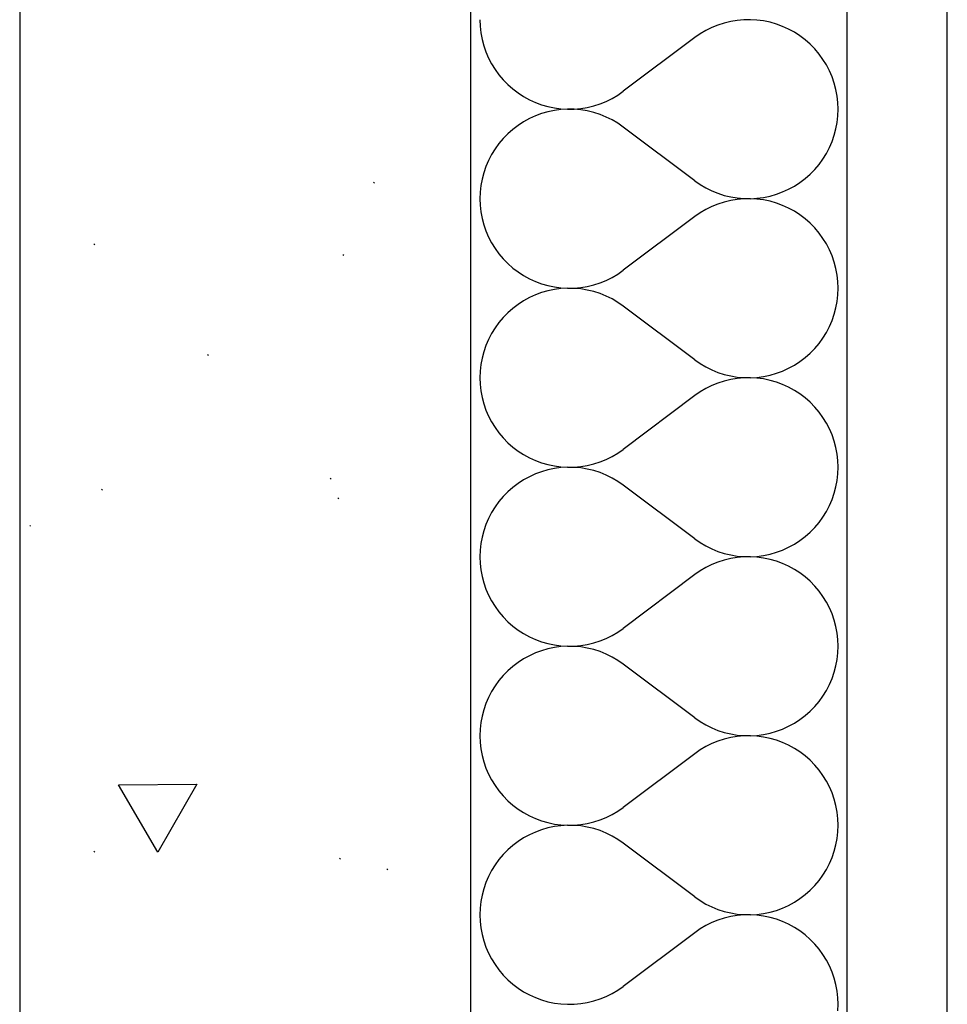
# Model space of a CAD drawing. Extents: x -18402 to 10376, y -5092 to 34139.
# Tile 47 of 78: x 3444 to 3481, y -2896 to -2857. Entities that reach past the tile are written whole.
import ezdxf

# ---------------------------------------------------------------- set-up
doc = ezdxf.new("R2010")
doc.units = 0
for name, color, linetype in [('0_XREF', 251, 'Continuous'), ('rdc_02$0$0._Étage_1_02-04 Mur.Construction', 251, 'Continuous'), ('rdc_02$0$0._Étage_1_A-AREA-____-OTLN.Modèle IFC', 251, 'Continuous')]:
    doc.layers.add(name, color=color, linetype=linetype)

# ---------------------------------------------------------------- blocks, each defined once
blk = doc.blocks.new('*X243', base_point=(-8045.97, -58706.23))
at = {"layer": 'rdc_02$0$0._Étage_1_02-04 Mur.Construction', "linetype": 'Continuous', "ltscale": 0.1}
for p, q in [((34618.57, -28571.43), (34618.67, -28574.06)), ((34718.6, -28572.15), (34716.04, -28572.77)), ((34721.2, -28571.72), (34718.6, -28572.15)), ((34723.82, -28571.48), (34721.2, -28571.72)), ((34726.46, -28571.44), (34723.82, -28571.48)), ((34729.09, -28571.59), (34726.46, -28571.44)), ((34731.7, -28571.93), (34729.09, -28571.59)), ((34734.28, -28572.47), (34731.7, -28571.93)), ((34736.81, -28573.2), (34734.28, -28572.47)), ((34618.67, -28574.06), (34618.96, -28576.68)), ((34708.72, -28575.73), (34706.45, -28577.07)), ((34711.08, -28574.56), (34708.72, -28575.73)), ((34713.53, -28573.57), (34711.08, -28574.56)), ((34716.04, -28572.77), (34713.53, -28573.57)), ((34739.29, -28574.11), (34736.81, -28573.2)), ((34741.69, -28575.2), (34739.29, -28574.11)), ((34744, -28576.46), (34741.69, -28575.2)), ((34618.96, -28576.68), (34619.44, -28579.27)), ((34619.44, -28579.27), (34620.12, -28581.82)), ((34704.29, -28578.57), (34675.71, -28600)), ((34706.45, -28577.07), (34704.29, -28578.57)), ((34746.21, -28577.9), (34744, -28576.46)), ((34748.31, -28579.49), (34746.21, -28577.9)), ((34750.29, -28581.23), (34748.31, -28579.49)), ((34620.12, -28581.82), (34620.98, -28584.31)), ((34752.13, -28583.11), (34750.29, -28581.23)), ((34753.83, -28585.13), (34752.13, -28583.11)), ((34620.98, -28584.31), (34622.02, -28586.73)), ((34622.02, -28586.73), (34623.23, -28589.07)), ((34755.38, -28587.26), (34753.83, -28585.13)), ((34756.77, -28589.5), (34755.38, -28587.26)), ((34623.23, -28589.07), (34624.62, -28591.31)), ((34624.62, -28591.31), (34626.17, -28593.45)), ((34757.98, -28591.84), (34756.77, -28589.5)), ((34759.02, -28594.26), (34757.98, -28591.84)), ((34626.17, -28593.45), (34627.87, -28595.46)), ((34627.87, -28595.46), (34629.71, -28597.34)), ((34759.88, -28596.75), (34759.02, -28594.26)), ((34629.71, -28597.34), (34631.69, -28599.08)), ((34631.69, -28599.08), (34633.79, -28600.68)), ((34673.55, -28601.5), (34675.71, -28600)), ((34760.56, -28599.3), (34759.88, -28596.75)), ((34761.04, -28601.89), (34760.56, -28599.3)), ((34633.79, -28600.68), (34636, -28602.11)), ((34636, -28602.11), (34638.31, -28603.37)), ((34638.31, -28603.37), (34640.71, -28604.46)), ((34668.92, -28604.01), (34671.28, -28602.84)), ((34671.28, -28602.84), (34673.55, -28601.5)), ((34761.33, -28604.51), (34761.04, -28601.89)), ((34640.71, -28604.46), (34643.19, -28605.37)), ((34643.19, -28605.37), (34645.72, -28606.1)), ((34645.72, -28606.1), (34648.3, -28606.64)), ((34648.3, -28607.65), (34645.72, -28608.19)), ((34648.3, -28606.64), (34650.91, -28606.98)), ((34650.91, -28607.3), (34648.3, -28607.65)), ((34650.91, -28606.98), (34653.54, -28607.14)), ((34653.54, -28607.15), (34650.91, -28607.3)), ((34653.54, -28607.14), (34656.18, -28607.09)), ((34656.18, -28607.19), (34653.54, -28607.15)), ((34656.18, -28607.09), (34658.8, -28606.86)), ((34658.8, -28607.43), (34656.18, -28607.19)), ((34658.8, -28606.86), (34661.4, -28606.43)), ((34661.4, -28607.86), (34658.8, -28607.43)), ((34661.4, -28606.43), (34663.96, -28605.81)), ((34663.96, -28605.81), (34666.47, -28605)), ((34666.47, -28605), (34668.92, -28604.01)), ((34761.43, -28607.14), (34761.33, -28604.51)), ((34761.33, -28609.78), (34761.43, -28607.14)), ((34638.31, -28610.91), (34636, -28612.18)), ((34640.71, -28609.82), (34638.31, -28610.91)), ((34643.19, -28608.91), (34640.71, -28609.82)), ((34645.72, -28608.19), (34643.19, -28608.91)), ((34663.96, -28608.48), (34661.4, -28607.86)), ((34666.47, -28609.29), (34663.96, -28608.48)), ((34668.92, -28610.28), (34666.47, -28609.29)), ((34671.28, -28611.44), (34668.92, -28610.28)), ((34673.55, -28612.78), (34671.28, -28611.44)), ((34761.04, -28612.4), (34761.33, -28609.78)), ((34631.69, -28615.2), (34629.71, -28616.94)), ((34633.79, -28613.61), (34631.69, -28615.2)), ((34636, -28612.18), (34633.79, -28613.61)), ((34675.71, -28614.29), (34673.55, -28612.78)), ((34704.29, -28635.71), (34675.71, -28614.29)), ((34759.88, -28617.53), (34760.56, -28614.99)), ((34760.56, -28614.99), (34761.04, -28612.4)), ((34627.87, -28618.83), (34626.17, -28620.84)), ((34629.71, -28616.94), (34627.87, -28618.83)), ((34759.02, -28620.03), (34759.88, -28617.53)), ((34624.62, -28622.97), (34623.23, -28625.21)), ((34626.17, -28620.84), (34624.62, -28622.97)), ((34756.77, -28624.79), (34757.98, -28622.45)), ((34757.98, -28622.45), (34759.02, -28620.03)), ((34623.23, -28625.21), (34622.02, -28627.55)), ((34753.83, -28629.16), (34755.38, -28627.03)), ((34755.38, -28627.03), (34756.77, -28624.79)), ((34620.98, -28629.97), (34620.12, -28632.47)), ((34622.02, -28627.55), (34620.98, -28629.97)), ((34750.29, -28633.06), (34752.13, -28631.17)), ((34752.13, -28631.17), (34753.83, -28629.16)), ((34619.44, -28635.01), (34618.96, -28637.6)), ((34620.12, -28632.47), (34619.44, -28635.01)), ((34746.21, -28636.39), (34748.31, -28634.8)), ((34748.31, -28634.8), (34750.29, -28633.06)), ((34618.96, -28637.6), (34618.67, -28640.22)), ((34704.29, -28635.71), (34706.45, -28637.22)), ((34706.45, -28637.22), (34708.72, -28638.56)), ((34708.72, -28638.56), (34711.08, -28639.72)), ((34739.29, -28640.18), (34741.69, -28639.09)), ((34741.69, -28639.09), (34744, -28637.82)), ((34744, -28637.82), (34746.21, -28636.39)), ((34618.67, -28640.22), (34618.57, -28642.86)), ((34618.57, -28642.86), (34618.67, -28645.49)), ((34711.08, -28639.72), (34713.53, -28640.71)), ((34713.53, -28640.71), (34716.04, -28641.52)), ((34716.04, -28641.52), (34718.6, -28642.14)), ((34718.6, -28642.14), (34721.2, -28642.57)), ((34721.2, -28643.14), (34718.6, -28643.57)), ((34721.2, -28642.57), (34723.82, -28642.81)), ((34723.82, -28642.91), (34721.2, -28643.14)), ((34723.82, -28642.81), (34726.46, -28642.85)), ((34726.46, -28642.86), (34723.82, -28642.91)), ((34726.46, -28642.85), (34729.09, -28642.7)), ((34729.09, -28643.02), (34726.46, -28642.86)), ((34729.09, -28642.7), (34731.7, -28642.35)), ((34731.7, -28643.36), (34729.09, -28643.02)), ((34731.7, -28642.35), (34734.28, -28641.81)), ((34734.28, -28641.81), (34736.81, -28641.09)), ((34736.81, -28641.09), (34739.29, -28640.18)), ((34618.67, -28645.49), (34618.96, -28648.11)), ((34711.08, -28645.99), (34708.72, -28647.16)), ((34713.53, -28645), (34711.08, -28645.99)), ((34716.04, -28644.19), (34713.53, -28645)), ((34718.6, -28643.57), (34716.04, -28644.19)), ((34734.28, -28643.9), (34731.7, -28643.36)), ((34736.81, -28644.63), (34734.28, -28643.9)), ((34739.29, -28645.54), (34736.81, -28644.63)), ((34741.69, -28646.63), (34739.29, -28645.54)), ((34744, -28647.89), (34741.69, -28646.63)), ((34618.96, -28648.11), (34619.44, -28650.7)), ((34619.44, -28650.7), (34620.12, -28653.25)), ((34704.29, -28650), (34675.71, -28671.43)), ((34706.45, -28648.5), (34704.29, -28650)), ((34708.72, -28647.16), (34706.45, -28648.5)), ((34746.21, -28649.32), (34744, -28647.89)), ((34748.31, -28650.92), (34746.21, -28649.32)), ((34750.29, -28652.66), (34748.31, -28650.92)), ((34620.12, -28653.25), (34620.98, -28655.74)), ((34752.13, -28654.54), (34750.29, -28652.66)), ((34753.83, -28656.55), (34752.13, -28654.54)), ((34620.98, -28655.74), (34622.02, -28658.16)), ((34622.02, -28658.16), (34623.23, -28660.5)), ((34755.38, -28658.69), (34753.83, -28656.55)), ((34756.77, -28660.93), (34755.38, -28658.69)), ((34623.23, -28660.5), (34624.62, -28662.74)), ((34624.62, -28662.74), (34626.17, -28664.87)), ((34757.98, -28663.27), (34756.77, -28660.93)), ((34626.17, -28664.87), (34627.87, -28666.89)), ((34759.02, -28665.69), (34757.98, -28663.27)), ((34759.88, -28668.18), (34759.02, -28665.69)), ((34627.87, -28666.89), (34629.71, -28668.77)), ((34629.71, -28668.77), (34631.69, -28670.51)), ((34631.69, -28670.51), (34633.79, -28672.1)), ((34760.56, -28670.73), (34759.88, -28668.18)), ((34633.79, -28672.1), (34636, -28673.54)), ((34636, -28673.54), (34638.31, -28674.8)), ((34668.92, -28675.44), (34671.28, -28674.27)), ((34671.28, -28674.27), (34673.55, -28672.93)), ((34673.55, -28672.93), (34675.71, -28671.43)), ((34761.04, -28673.32), (34760.56, -28670.73)), ((34761.33, -28675.94), (34761.04, -28673.32)), ((34638.31, -28674.8), (34640.71, -28675.89)), ((34640.71, -28675.89), (34643.19, -28676.8)), ((34643.19, -28676.8), (34645.72, -28677.53)), ((34645.72, -28677.53), (34648.3, -28678.07)), ((34648.3, -28678.07), (34650.91, -28678.41)), ((34650.91, -28678.41), (34653.54, -28678.56)), ((34653.54, -28678.56), (34656.18, -28678.52)), ((34656.18, -28678.52), (34658.8, -28678.28)), ((34658.8, -28678.28), (34661.4, -28677.85)), ((34661.4, -28677.85), (34663.96, -28677.23)), ((34663.96, -28677.23), (34666.47, -28676.43)), ((34666.47, -28676.43), (34668.92, -28675.44)), ((34761.43, -28678.57), (34761.33, -28675.94)), ((34761.33, -28681.21), (34761.43, -28678.57)), ((34638.31, -28682.34), (34636, -28683.61)), ((34640.71, -28681.25), (34638.31, -28682.34)), ((34643.19, -28680.34), (34640.71, -28681.25)), ((34645.72, -28679.61), (34643.19, -28680.34)), ((34648.3, -28679.08), (34645.72, -28679.61)), ((34650.91, -28678.73), (34648.3, -28679.08)), ((34653.54, -28678.58), (34650.91, -28678.73)), ((34656.18, -28678.62), (34653.54, -28678.58)), ((34658.8, -28678.86), (34656.18, -28678.62)), ((34661.4, -28679.29), (34658.8, -28678.86)), ((34663.96, -28679.91), (34661.4, -28679.29)), ((34666.47, -28680.72), (34663.96, -28679.91)), ((34668.92, -28681.71), (34666.47, -28680.72)), ((34671.28, -28682.87), (34668.92, -28681.71)), ((34761.04, -28683.82), (34761.33, -28681.21)), ((34633.79, -28685.04), (34631.69, -28686.63)), ((34636, -28683.61), (34633.79, -28685.04)), ((34673.55, -28684.21), (34671.28, -28682.87)), ((34675.71, -28685.71), (34673.55, -28684.21)), ((34704.29, -28707.14), (34675.71, -28685.71)), ((34759.88, -28688.96), (34760.56, -28686.42)), ((34760.56, -28686.42), (34761.04, -28683.82)), ((34627.87, -28690.25), (34626.17, -28692.27)), ((34629.71, -28688.37), (34627.87, -28690.25)), ((34631.69, -28686.63), (34629.71, -28688.37)), ((34759.02, -28691.45), (34759.88, -28688.96)), ((34626.17, -28692.27), (34624.62, -28694.4)), ((34756.77, -28696.21), (34757.98, -28693.88)), ((34757.98, -28693.88), (34759.02, -28691.45)), ((34623.23, -28696.64), (34622.02, -28698.98)), ((34624.62, -28694.4), (34623.23, -28696.64)), ((34755.38, -28698.46), (34756.77, -28696.21)), ((34620.98, -28701.4), (34620.12, -28703.89)), ((34622.02, -28698.98), (34620.98, -28701.4)), ((34752.13, -28702.6), (34753.83, -28700.59)), ((34753.83, -28700.59), (34755.38, -28698.46)), ((34620.12, -28703.89), (34619.44, -28706.44)), ((34748.31, -28706.23), (34750.29, -28704.49)), ((34750.29, -28704.49), (34752.13, -28702.6)), ((34618.96, -28709.03), (34618.67, -28711.65)), ((34619.44, -28706.44), (34618.96, -28709.03)), ((34704.29, -28707.14), (34706.45, -28708.65)), ((34706.45, -28708.65), (34708.72, -28709.98)), ((34708.72, -28709.98), (34711.08, -28711.15)), ((34741.69, -28710.52), (34744, -28709.25)), ((34744, -28709.25), (34746.21, -28707.82)), ((34746.21, -28707.82), (34748.31, -28706.23)), ((34618.67, -28711.65), (34618.57, -28714.29)), ((34711.08, -28711.15), (34713.53, -28712.14)), ((34713.53, -28712.14), (34716.04, -28712.95)), ((34716.04, -28712.95), (34718.6, -28713.57)), ((34718.6, -28713.57), (34721.2, -28714)), ((34729.09, -28714.13), (34731.7, -28713.78)), ((34731.7, -28713.78), (34734.28, -28713.24)), ((34734.28, -28713.24), (34736.81, -28712.52)), ((34736.81, -28712.52), (34739.29, -28711.61)), ((34739.29, -28711.61), (34741.69, -28710.52)), ((34618.57, -28714.29), (34618.67, -28716.92)), ((34618.67, -28716.92), (34618.96, -28719.54)), ((34711.08, -28717.42), (34708.72, -28718.59)), ((34713.53, -28716.43), (34711.08, -28717.42)), ((34716.04, -28715.62), (34713.53, -28716.43)), ((34718.6, -28715), (34716.04, -28715.62)), ((34721.2, -28714.57), (34718.6, -28715)), ((34721.2, -28714), (34723.82, -28714.24)), ((34723.82, -28714.34), (34721.2, -28714.57)), ((34723.82, -28714.24), (34726.46, -28714.28)), ((34726.46, -28714.29), (34723.82, -28714.34)), ((34726.46, -28714.28), (34729.09, -28714.13)), ((34729.09, -28714.45), (34726.46, -28714.29)), ((34731.7, -28714.79), (34729.09, -28714.45)), ((34734.28, -28715.33), (34731.7, -28714.79)), ((34736.81, -28716.05), (34734.28, -28715.33)), ((34739.29, -28716.97), (34736.81, -28716.05)), ((34741.69, -28718.06), (34739.29, -28716.97)), ((34618.96, -28719.54), (34619.44, -28722.13)), ((34704.29, -28721.43), (34675.71, -28742.86)), ((34706.45, -28719.93), (34704.29, -28721.43)), ((34708.72, -28718.59), (34706.45, -28719.93)), ((34744, -28719.32), (34741.69, -28718.06)), ((34746.21, -28720.75), (34744, -28719.32)), ((34748.31, -28722.34), (34746.21, -28720.75)), ((34619.44, -28722.13), (34620.12, -28724.68)), ((34620.12, -28724.68), (34620.98, -28727.17)), ((34750.29, -28724.09), (34748.31, -28722.34)), ((34752.13, -28725.97), (34750.29, -28724.09)), ((34620.98, -28727.17), (34622.02, -28729.59)), ((34622.02, -28729.59), (34623.23, -28731.93)), ((34753.83, -28727.98), (34752.13, -28725.97)), ((34755.38, -28730.12), (34753.83, -28727.98)), ((34623.23, -28731.93), (34624.62, -28734.17)), ((34756.77, -28732.36), (34755.38, -28730.12)), ((34757.98, -28734.7), (34756.77, -28732.36)), ((34624.62, -28734.17), (34626.17, -28736.3)), ((34626.17, -28736.3), (34627.87, -28738.32)), ((34759.02, -28737.12), (34757.98, -28734.7)), ((34759.88, -28739.61), (34759.02, -28737.12)), ((34627.87, -28738.32), (34629.71, -28740.2)), ((34629.71, -28740.2), (34631.69, -28741.94)), ((34760.56, -28742.16), (34759.88, -28739.61)), ((34631.69, -28741.94), (34633.79, -28743.53)), ((34633.79, -28743.53), (34636, -28744.96)), ((34636, -28744.96), (34638.31, -28746.23)), ((34671.28, -28745.7), (34673.55, -28744.36)), ((34673.55, -28744.36), (34675.71, -28742.86)), ((34761.04, -28744.75), (34760.56, -28742.16)), ((34761.33, -28747.37), (34761.04, -28744.75)), ((34638.31, -28746.23), (34640.71, -28747.32)), ((34640.71, -28747.32), (34643.19, -28748.23)), ((34643.19, -28748.23), (34645.72, -28748.96)), ((34645.72, -28748.96), (34648.3, -28749.49)), ((34658.8, -28749.71), (34661.4, -28749.28)), ((34661.4, -28749.28), (34663.96, -28748.66)), ((34663.96, -28748.66), (34666.47, -28747.86)), ((34666.47, -28747.86), (34668.92, -28746.87)), ((34668.92, -28746.87), (34671.28, -28745.7)), ((34761.43, -28750), (34761.33, -28747.37)), ((34640.71, -28752.68), (34638.31, -28753.77)), ((34643.19, -28751.77), (34640.71, -28752.68)), ((34645.72, -28751.04), (34643.19, -28751.77)), ((34648.3, -28750.51), (34645.72, -28751.04)), ((34648.3, -28749.49), (34650.91, -28749.84)), ((34650.91, -28750.16), (34648.3, -28750.51)), ((34650.91, -28749.84), (34653.54, -28749.99)), ((34653.54, -28750.01), (34650.91, -28750.16)), ((34653.54, -28749.99), (34656.18, -28749.95)), ((34656.18, -28750.05), (34653.54, -28750.01)), ((34656.18, -28749.95), (34658.8, -28749.71)), ((34658.8, -28750.29), (34656.18, -28750.05)), ((34661.4, -28750.72), (34658.8, -28750.29)), ((34663.96, -28751.34), (34661.4, -28750.72)), ((34666.47, -28752.14), (34663.96, -28751.34)), ((34668.92, -28753.13), (34666.47, -28752.14)), ((34671.28, -28754.3), (34668.92, -28753.13)), ((34761.04, -28755.25), (34761.33, -28752.63)), ((34761.33, -28752.63), (34761.43, -28750)), ((34633.79, -28756.47), (34631.69, -28758.06)), ((34636, -28755.04), (34633.79, -28756.47)), ((34638.31, -28753.77), (34636, -28755.04)), ((34673.55, -28755.64), (34671.28, -28754.3)), ((34675.71, -28757.14), (34673.55, -28755.64)), ((34704.29, -28778.57), (34675.71, -28757.14)), ((34760.56, -28757.84), (34761.04, -28755.25)), ((34629.71, -28759.8), (34627.87, -28761.68)), ((34631.69, -28758.06), (34629.71, -28759.8)), ((34759.02, -28762.88), (34759.88, -28760.39)), ((34759.88, -28760.39), (34760.56, -28757.84)), ((34626.17, -28763.7), (34624.62, -28765.83)), ((34627.87, -28761.68), (34626.17, -28763.7)), ((34757.98, -28765.3), (34759.02, -28762.88)), ((34623.23, -28768.07), (34622.02, -28770.41)), ((34624.62, -28765.83), (34623.23, -28768.07)), ((34755.38, -28769.88), (34756.77, -28767.64)), ((34756.77, -28767.64), (34757.98, -28765.3)), ((34620.98, -28772.83), (34620.12, -28775.32)), ((34622.02, -28770.41), (34620.98, -28772.83)), ((34752.13, -28774.03), (34753.83, -28772.02)), ((34753.83, -28772.02), (34755.38, -28769.88)), ((34620.12, -28775.32), (34619.44, -28777.87)), ((34748.31, -28777.66), (34750.29, -28775.91)), ((34750.29, -28775.91), (34752.13, -28774.03)), ((34618.96, -28780.46), (34618.67, -28783.08)), ((34619.44, -28777.87), (34618.96, -28780.46)), ((34704.29, -28778.57), (34706.45, -28780.07)), ((34706.45, -28780.07), (34708.72, -28781.41)), ((34741.69, -28781.94), (34744, -28780.68)), ((34744, -28780.68), (34746.21, -28779.25)), ((34746.21, -28779.25), (34748.31, -28777.66)), ((34618.67, -28783.08), (34618.57, -28785.71)), ((34708.72, -28781.41), (34711.08, -28782.58)), ((34711.08, -28782.58), (34713.53, -28783.57)), ((34713.53, -28783.57), (34716.04, -28784.38)), ((34716.04, -28784.38), (34718.6, -28785)), ((34734.28, -28784.67), (34736.81, -28783.95)), ((34736.81, -28783.95), (34739.29, -28783.03)), ((34739.29, -28783.03), (34741.69, -28781.94)), ((34618.57, -28785.71), (34618.67, -28788.35)), ((34618.67, -28788.35), (34618.96, -28790.97)), ((34713.53, -28787.86), (34711.08, -28788.85)), ((34716.04, -28787.05), (34713.53, -28787.86)), ((34718.6, -28786.43), (34716.04, -28787.05)), ((34718.6, -28785), (34721.2, -28785.43)), ((34721.2, -28786), (34718.6, -28786.43)), ((34721.2, -28785.43), (34723.82, -28785.66)), ((34723.82, -28785.76), (34721.2, -28786)), ((34723.82, -28785.66), (34726.46, -28785.71)), ((34726.46, -28785.72), (34723.82, -28785.76)), ((34726.46, -28785.71), (34729.09, -28785.55)), ((34729.09, -28785.87), (34726.46, -28785.72)), ((34729.09, -28785.55), (34731.7, -28785.21)), ((34731.7, -28786.22), (34729.09, -28785.87)), ((34731.7, -28785.21), (34734.28, -28784.67)), ((34734.28, -28786.76), (34731.7, -28786.22)), ((34736.81, -28787.48), (34734.28, -28786.76)), ((34739.29, -28788.39), (34736.81, -28787.48)), ((34741.69, -28789.48), (34739.29, -28788.39)), ((34618.96, -28790.97), (34619.44, -28793.56)), ((34706.45, -28791.35), (34704.29, -28792.86)), ((34708.72, -28790.02), (34706.45, -28791.35)), ((34711.08, -28788.85), (34708.72, -28790.02)), ((34744, -28790.75), (34741.69, -28789.48)), ((34746.21, -28792.18), (34744, -28790.75)), ((34748.31, -28793.77), (34746.21, -28792.18)), ((34619.44, -28793.56), (34620.12, -28796.11)), ((34620.12, -28796.11), (34620.98, -28798.6)), ((34704.29, -28792.86), (34675.71, -28814.29)), ((34750.29, -28795.51), (34748.31, -28793.77)), ((34752.13, -28797.4), (34750.29, -28795.51)), ((34620.98, -28798.6), (34622.02, -28801.02)), ((34753.83, -28799.41), (34752.13, -28797.4)), ((34755.38, -28801.54), (34753.83, -28799.41)), ((34622.02, -28801.02), (34623.23, -28803.36)), ((34623.23, -28803.36), (34624.62, -28805.6)), ((34756.77, -28803.79), (34755.38, -28801.54)), ((34757.98, -28806.12), (34756.77, -28803.79)), ((34624.62, -28805.6), (34626.17, -28807.73)), ((34626.17, -28807.73), (34627.87, -28809.75)), ((34759.02, -28808.55), (34757.98, -28806.12)), ((34627.87, -28809.75), (34629.71, -28811.63)), ((34629.71, -28811.63), (34631.69, -28813.37)), ((34759.88, -28811.04), (34759.02, -28808.55)), ((34760.56, -28813.58), (34759.88, -28811.04)), ((34631.69, -28813.37), (34633.79, -28814.96)), ((34633.79, -28814.96), (34636, -28816.39)), ((34671.28, -28817.13), (34673.55, -28815.79)), ((34673.55, -28815.79), (34675.71, -28814.29)), ((34761.04, -28816.18), (34760.56, -28813.58)), ((34636, -28816.39), (34638.31, -28817.66)), ((34638.31, -28817.66), (34640.71, -28818.75)), ((34640.71, -28818.75), (34643.19, -28819.66)), ((34643.19, -28819.66), (34645.72, -28820.39)), ((34663.96, -28820.09), (34666.47, -28819.28)), ((34666.47, -28819.28), (34668.92, -28818.29)), ((34668.92, -28818.29), (34671.28, -28817.13)), ((34761.33, -28818.79), (34761.04, -28816.18)), ((34761.43, -28821.43), (34761.33, -28818.79)), ((34643.19, -28823.2), (34640.71, -28824.11)), ((34645.72, -28822.47), (34643.19, -28823.2)), ((34645.72, -28820.39), (34648.3, -28820.92)), ((34648.3, -28821.93), (34645.72, -28822.47)), ((34648.3, -28820.92), (34650.91, -28821.27)), ((34650.91, -28821.59), (34648.3, -28821.93)), ((34650.91, -28821.27), (34653.54, -28821.42)), ((34653.54, -28821.44), (34650.91, -28821.59)), ((34653.54, -28821.42), (34656.18, -28821.38)), ((34656.18, -28821.48), (34653.54, -28821.44)), ((34656.18, -28821.38), (34658.8, -28821.14)), ((34658.8, -28821.72), (34656.18, -28821.48)), ((34658.8, -28821.14), (34661.4, -28820.71)), ((34661.4, -28822.15), (34658.8, -28821.72)), ((34661.4, -28820.71), (34663.96, -28820.09)), ((34663.96, -28822.77), (34661.4, -28822.15)), ((34666.47, -28823.57), (34663.96, -28822.77)), ((34668.92, -28824.56), (34666.47, -28823.57)), ((34761.33, -28824.06), (34761.43, -28821.43)), ((34636, -28826.46), (34633.79, -28827.9)), ((34638.31, -28825.2), (34636, -28826.46)), ((34640.71, -28824.11), (34638.31, -28825.2)), ((34671.28, -28825.73), (34668.92, -28824.56)), ((34673.55, -28827.07), (34671.28, -28825.73)), ((34675.71, -28828.57), (34673.55, -28827.07)), ((34760.56, -28829.27), (34761.04, -28826.68)), ((34761.04, -28826.68), (34761.33, -28824.06)), ((34629.71, -28831.23), (34627.87, -28833.11)), ((34631.69, -28829.49), (34629.71, -28831.23)), ((34633.79, -28827.9), (34631.69, -28829.49)), ((34704.29, -28850), (34675.71, -28828.57)), ((34759.88, -28831.82), (34760.56, -28829.27)), ((34626.17, -28835.13), (34624.62, -28837.26)), ((34627.87, -28833.11), (34626.17, -28835.13)), ((34757.98, -28836.73), (34759.02, -28834.31)), ((34759.02, -28834.31), (34759.88, -28831.82)), ((34623.23, -28839.5), (34622.02, -28841.84)), ((34624.62, -28837.26), (34623.23, -28839.5)), ((34755.38, -28841.31), (34756.77, -28839.07)), ((34756.77, -28839.07), (34757.98, -28836.73)), ((34622.02, -28841.84), (34620.98, -28844.26)), ((34752.13, -28845.46), (34753.83, -28843.45)), ((34753.83, -28843.45), (34755.38, -28841.31)), ((34620.12, -28846.75), (34619.44, -28849.3)), ((34620.98, -28844.26), (34620.12, -28846.75)), ((34748.31, -28849.08), (34750.29, -28847.34)), ((34750.29, -28847.34), (34752.13, -28845.46)), ((34619.44, -28849.3), (34618.96, -28851.89)), ((34704.29, -28850), (34706.45, -28851.5)), ((34744, -28852.11), (34746.21, -28850.68)), ((34746.21, -28850.68), (34748.31, -28849.08)), ((34618.67, -28854.51), (34618.57, -28857.14)), ((34618.96, -28851.89), (34618.67, -28854.51)), ((34706.45, -28851.5), (34708.72, -28852.84)), ((34708.72, -28852.84), (34711.08, -28854.01)), ((34711.08, -28854.01), (34713.53, -28855)), ((34713.53, -28855), (34716.04, -28855.81)), ((34736.81, -28855.37), (34739.29, -28854.46)), ((34739.29, -28854.46), (34741.69, -28853.37)), ((34741.69, -28853.37), (34744, -28852.11)), ((34618.57, -28857.14), (34618.67, -28859.78)), ((34716.04, -28858.48), (34713.53, -28859.29)), ((34716.04, -28855.81), (34718.6, -28856.43)), ((34718.6, -28857.86), (34716.04, -28858.48)), ((34718.6, -28856.43), (34721.2, -28856.86)), ((34721.2, -28857.43), (34718.6, -28857.86)), ((34721.2, -28856.86), (34723.82, -28857.09)), ((34723.82, -28857.19), (34721.2, -28857.43)), ((34723.82, -28857.09), (34726.46, -28857.14)), ((34726.46, -28857.15), (34723.82, -28857.19)), ((34726.46, -28857.14), (34729.09, -28856.98)), ((34729.09, -28857.3), (34726.46, -28857.15)), ((34729.09, -28856.98), (34731.7, -28856.64)), ((34731.7, -28857.65), (34729.09, -28857.3)), ((34731.7, -28856.64), (34734.28, -28856.1)), ((34734.28, -28858.19), (34731.7, -28857.65)), ((34734.28, -28856.1), (34736.81, -28855.37)), ((34736.81, -28858.91), (34734.28, -28858.19)), ((34739.29, -28859.82), (34736.81, -28858.91)), ((34618.67, -28859.78), (34618.96, -28862.4)), ((34618.96, -28862.4), (34619.44, -28864.99)), ((34706.45, -28862.78), (34704.29, -28864.29)), ((34708.72, -28861.44), (34706.45, -28862.78)), ((34711.08, -28860.28), (34708.72, -28861.44)), ((34713.53, -28859.29), (34711.08, -28860.28)), ((34741.69, -28860.91), (34739.29, -28859.82)), ((34744, -28862.18), (34741.69, -28860.91)), ((34746.21, -28863.61), (34744, -28862.18)), ((34619.44, -28864.99), (34620.12, -28867.53)), ((34704.29, -28864.29), (34675.71, -28885.71)), ((34748.31, -28865.2), (34746.21, -28863.61)), ((34750.29, -28866.94), (34748.31, -28865.2)), ((34752.13, -28868.83), (34750.29, -28866.94)), ((34620.12, -28867.53), (34620.98, -28870.03)), ((34620.98, -28870.03), (34622.02, -28872.45)), ((34753.83, -28870.84), (34752.13, -28868.83)), ((34755.38, -28872.97), (34753.83, -28870.84)), ((34622.02, -28872.45), (34623.23, -28874.79)), ((34623.23, -28874.79), (34624.62, -28877.03)), ((34756.77, -28875.21), (34755.38, -28872.97)), ((34624.62, -28877.03), (34626.17, -28879.16)), ((34757.98, -28877.55), (34756.77, -28875.21)), ((34759.02, -28879.97), (34757.98, -28877.55)), ((34626.17, -28879.16), (34627.87, -28881.17)), ((34627.87, -28881.17), (34629.71, -28883.06)), ((34759.88, -28882.47), (34759.02, -28879.97)), ((34760.56, -28885.01), (34759.88, -28882.47)), ((34629.71, -28883.06), (34631.69, -28884.8)), ((34631.69, -28884.8), (34633.79, -28886.39)), ((34633.79, -28886.39), (34636, -28887.82)), ((34673.55, -28887.22), (34675.71, -28885.71)), ((34761.04, -28887.6), (34760.56, -28885.01)), ((34636, -28887.82), (34638.31, -28889.09)), ((34638.31, -28889.09), (34640.71, -28890.18)), ((34640.71, -28890.18), (34643.19, -28891.09)), ((34663.96, -28891.52), (34666.47, -28890.71)), ((34666.47, -28890.71), (34668.92, -28889.72)), ((34668.92, -28889.72), (34671.28, -28888.56)), ((34671.28, -28888.56), (34673.55, -28887.22)), ((34761.33, -28890.22), (34761.04, -28887.6)), ((34761.43, -28892.86), (34761.33, -28890.22)), ((34643.19, -28894.63), (34640.71, -28895.54)), ((34643.19, -28891.09), (34645.72, -28891.81)), ((34645.72, -28893.9), (34643.19, -28894.63)), ((34645.72, -28891.81), (34648.3, -28892.35)), ((34648.3, -28893.36), (34645.72, -28893.9)), ((34648.3, -28892.35), (34650.91, -28892.7)), ((34650.91, -28893.02), (34648.3, -28893.36)), ((34650.91, -28892.7), (34653.54, -28892.85)), ((34653.54, -28892.86), (34650.91, -28893.02)), ((34653.54, -28892.85), (34656.18, -28892.81)), ((34656.18, -28892.91), (34653.54, -28892.86)), ((34656.18, -28892.81), (34658.8, -28892.57)), ((34658.8, -28893.14), (34656.18, -28892.91)), ((34658.8, -28892.57), (34661.4, -28892.14)), ((34661.4, -28893.57), (34658.8, -28893.14)), ((34661.4, -28892.14), (34663.96, -28891.52)), ((34663.96, -28894.19), (34661.4, -28893.57)), ((34666.47, -28895), (34663.96, -28894.19)), ((34761.33, -28895.49), (34761.43, -28892.86)), ((34636, -28897.89), (34633.79, -28899.32)), ((34638.31, -28896.63), (34636, -28897.89)), ((34640.71, -28895.54), (34638.31, -28896.63)), ((34668.92, -28895.99), (34666.47, -28895)), ((34671.28, -28897.16), (34668.92, -28895.99)), ((34673.55, -28898.5), (34671.28, -28897.16)), ((34675.71, -28900), (34673.55, -28898.5)), ((34760.56, -28900.7), (34761.04, -28898.11)), ((34761.04, -28898.11), (34761.33, -28895.49)), ((34631.69, -28900.92), (34629.71, -28902.66)), ((34633.79, -28899.32), (34631.69, -28900.92)), ((34704.29, -28921.43), (34675.71, -28900)), ((34759.88, -28903.25), (34760.56, -28900.7)), ((34627.87, -28904.54), (34626.17, -28906.55)), ((34629.71, -28902.66), (34627.87, -28904.54)), ((34757.98, -28908.16), (34759.02, -28905.74)), ((34759.02, -28905.74), (34759.88, -28903.25)), ((34624.62, -28908.69), (34623.23, -28910.93)), ((34626.17, -28906.55), (34624.62, -28908.69)), ((34756.77, -28910.5), (34757.98, -28908.16)), ((34622.02, -28913.27), (34620.98, -28915.69)), ((34623.23, -28910.93), (34622.02, -28913.27)), ((34753.83, -28914.87), (34755.38, -28912.74)), ((34755.38, -28912.74), (34756.77, -28910.5)), ((34620.12, -28918.18), (34619.44, -28920.73)), ((34620.98, -28915.69), (34620.12, -28918.18)), ((34750.29, -28918.77), (34752.13, -28916.89)), ((34752.13, -28916.89), (34753.83, -28914.87)), ((34619.44, -28920.73), (34618.96, -28923.32)), ((34704.29, -28921.43), (34706.45, -28922.93)), ((34744, -28923.54), (34746.21, -28922.1)), ((34746.21, -28922.1), (34748.31, -28920.51)), ((34748.31, -28920.51), (34750.29, -28918.77)), ((34618.67, -28925.94), (34618.57, -28928.57)), ((34618.96, -28923.32), (34618.67, -28925.94)), ((34706.45, -28922.93), (34708.72, -28924.27)), ((34708.72, -28924.27), (34711.08, -28925.44)), ((34711.08, -28925.44), (34713.53, -28926.43)), ((34736.81, -28926.8), (34739.29, -28925.89)), ((34739.29, -28925.89), (34741.69, -28924.8)), ((34741.69, -28924.8), (34744, -28923.54)), ((34618.57, -28928.57), (34618.67, -28931.21)), ((34713.53, -28926.43), (34716.04, -28927.23)), ((34716.04, -28929.91), (34713.53, -28930.72)), ((34716.04, -28927.23), (34718.6, -28927.85)), ((34718.6, -28929.29), (34716.04, -28929.91)), ((34718.6, -28927.85), (34721.2, -28928.28)), ((34721.2, -28928.86), (34718.6, -28929.29)), ((34721.2, -28928.28), (34723.82, -28928.52)), ((34723.82, -28928.62), (34721.2, -28928.86)), ((34723.82, -28928.52), (34726.46, -28928.56)), ((34726.46, -28928.58), (34723.82, -28928.62)), ((34726.46, -28928.56), (34729.09, -28928.41)), ((34729.09, -28928.73), (34726.46, -28928.58)), ((34729.09, -28928.41), (34731.7, -28928.07)), ((34731.7, -28929.08), (34729.09, -28928.73)), ((34731.7, -28928.07), (34734.28, -28927.53)), ((34734.28, -28929.61), (34731.7, -28929.08)), ((34734.28, -28927.53), (34736.81, -28926.8)), ((34736.81, -28930.34), (34734.28, -28929.61)), ((34618.67, -28931.21), (34618.96, -28933.82)), ((34618.96, -28933.82), (34619.44, -28936.42)), ((34708.72, -28932.87), (34706.45, -28934.21)), ((34711.08, -28931.71), (34708.72, -28932.87)), ((34713.53, -28930.72), (34711.08, -28931.71)), ((34739.29, -28931.25), (34736.81, -28930.34)), ((34741.69, -28932.34), (34739.29, -28931.25)), ((34744, -28933.61), (34741.69, -28932.34)), ((34746.21, -28935.04), (34744, -28933.61)), ((34619.44, -28936.42), (34620.12, -28938.96)), ((34704.29, -28935.71), (34675.71, -28957.14)), ((34706.45, -28934.21), (34704.29, -28935.71)), ((34748.31, -28936.63), (34746.21, -28935.04)), ((34750.29, -28938.37), (34748.31, -28936.63)), ((34620.12, -28938.96), (34620.98, -28941.45)), ((34620.98, -28941.45), (34622.02, -28943.88)), ((34752.13, -28940.25), (34750.29, -28938.37)), ((34753.83, -28942.27), (34752.13, -28940.25)), ((34622.02, -28943.88), (34623.23, -28946.21)), ((34755.38, -28944.4), (34753.83, -28942.27)), ((34756.77, -28946.64), (34755.38, -28944.4)), ((34623.23, -28946.21), (34624.62, -28948.46)), ((34624.62, -28948.46), (34626.17, -28950.59)), ((34757.98, -28948.98), (34756.77, -28946.64)), ((34759.02, -28951.4), (34757.98, -28948.98)), ((34626.17, -28950.59), (34627.87, -28952.6)), ((34627.87, -28952.6), (34629.71, -28954.49)), ((34759.88, -28953.89), (34759.02, -28951.4)), ((34629.71, -28954.49), (34631.69, -28956.23)), ((34631.69, -28956.23), (34633.79, -28957.82)), ((34673.55, -28958.65), (34675.71, -28957.14)), ((34760.56, -28956.44), (34759.88, -28953.89)), ((34761.04, -28959.03), (34760.56, -28956.44)), ((34633.79, -28957.82), (34636, -28959.25)), ((34636, -28959.25), (34638.31, -28960.52)), ((34638.31, -28960.52), (34640.71, -28961.61)), ((34666.47, -28962.14), (34668.92, -28961.15)), ((34668.92, -28961.15), (34671.28, -28959.98)), ((34671.28, -28959.98), (34673.55, -28958.65)), ((34761.33, -28961.65), (34761.04, -28959.03)), ((34640.71, -28961.61), (34643.19, -28962.52)), ((34643.19, -28962.52), (34645.72, -28963.24)), ((34645.72, -28963.24), (34648.3, -28963.78)), ((34648.3, -28963.78), (34650.91, -28964.13)), ((34650.91, -28964.13), (34653.54, -28964.28)), ((34653.54, -28964.28), (34656.18, -28964.24)), ((34656.18, -28964.24), (34658.8, -28964)), ((34658.8, -28964), (34661.4, -28963.57)), ((34661.4, -28963.57), (34663.96, -28962.95)), ((34663.96, -28962.95), (34666.47, -28962.14)), ((34761.43, -28964.29), (34761.33, -28961.65)), ((34761.33, -28966.92), (34761.43, -28964.29))]:
    blk.add_line(p, q, dxfattribs=at)
blk = doc.blocks.new('*X245', base_point=(-8045.97, -58706.23))
at = {"layer": 'rdc_02$0$0._Étage_1_02-04 Mur.Construction', "linetype": 'Continuous', "ltscale": 0.1}
for p, q in [((34576.53, -28636.6), (34576.14, -28636.33)), ((34464.97, -28661.29), (34464.58, -28661.01)), ((34564.33, -28665.48), (34563.94, -28665.21)), ((34510.27, -28705.46), (34509.88, -28705.18)), ((34559.22, -28754.7), (34558.83, -28754.42)), ((34468.07, -28759.2), (34467.67, -28758.92)), ((34562.32, -28762.57), (34561.93, -28762.29)), ((34439.37, -28773.55), (34438.98, -28773.27)), ((34474.45, -28876.67), (34505.61, -28876.47)), ((34490.13, -28903.64), (34474.45, -28876.67)), ((34505.61, -28876.47), (34490.13, -28903.64)), ((34464.92, -28903.62), (34464.53, -28903.35)), ((34562.93, -28906.42), (34562.54, -28906.15)), ((34581.83, -28910.63), (34581.44, -28910.35))]:
    blk.add_line(p, q, dxfattribs=at)
blk = doc.blocks.new('rdc_02')
at = {"layer": 'rdc_02$0$0._Étage_1_02-04 Mur.Construction', "linetype": 'Continuous', "ltscale": 0.1}
for p, q in [((3461.5, -2904.969), (3461.5, -2649.6)), ((3476.5, -2922.969), (3476.5, -2649.6))]:
    blk.add_line(p, q, dxfattribs=at)
at = {"layer": 'rdc_02$0$0._Étage_1_02-04 Mur.Construction', "linetype": 'Continuous', "ltscale": 0.1, "flags": 128}
for points in [[(3443.5, -2649.6), (3443.5, -2904.969)], [(3480.5, -2937.969), (3480.5, -2649.6)]]:
    blk.add_lwpolyline(points, dxfattribs=at)
at = {"layer": 'rdc_02$0$0._Étage_1_A-AREA-____-OTLN.Modèle IFC', "linetype": 'Continuous', "ltscale": 0.1, "xscale": 0.1, "yscale": 0.1, "zscale": 0.1}
for name in ['*X243', '*X245']:
    blk.add_blockref(name, (-804.597, -5870.623), dxfattribs=at)

msp = doc.modelspace()

# ---------------------------------------------------------------- block references
at = {"layer": '0_XREF'}
msp.add_blockref('rdc_02', (0, 0), dxfattribs=at)

doc.saveas('drawing.dxf')
